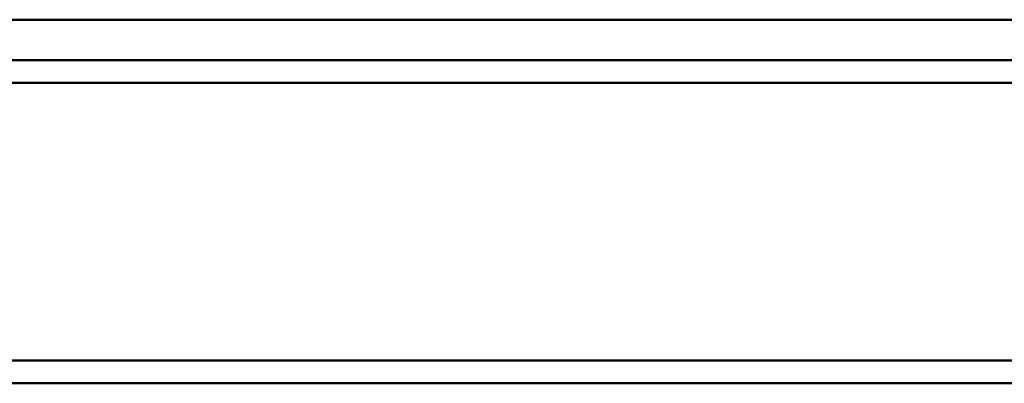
# Paper-space layout 'Layout1' of a CAD drawing. Extents: x -2 to 1033, y -36 to 596.
# Tile 96 of 256: x 232.44 to 247.05, y 482.59 to 487.99. Entities that reach past the tile are written whole.
import ezdxf

# ---------------------------------------------------------------- set-up
doc = ezdxf.new("R2010")
doc.units = 0
doc.linetypes.add('ACAD_ISO04W100', pattern=[30.5, 24, -3, 0.5, -3])
doc.layers.add('SS_JEŘÁBOVÁ DRÁHA', color=11, linetype='CONTINUOUS', lineweight=50)

psp = doc.layouts.get("Layout1")

# ---------------------------------------------------------------- linework, layer by layer
at = {"layer": 'SS_JEŘÁBOVÁ DRÁHA', "color": 1, "linetype": 'Continuous', "ltscale": 0.25}
for p, q in [((280.8, 487.985), (170.6, 487.985)), ((280.8, 487.385), (170.6, 487.385)), ((170.6, 487.045), (280.8, 487.045)), ((280.73, 482.925), (170.6, 482.925)), ((280.73, 482.585), (170.6, 482.585))]:
    psp.add_line(p, q, dxfattribs=at)
at = {"layer": 'SS_JEŘÁBOVÁ DRÁHA', "color": 7, "linetype": 'ACAD_ISO04W100', "ltscale": 0.25}
for p, q in [((282.8, 487.385), (171, 487.385)), ((285.2, 482.585), (168.1, 482.585))]:
    psp.add_line(p, q, dxfattribs=at)

doc.saveas('drawing.dxf')
